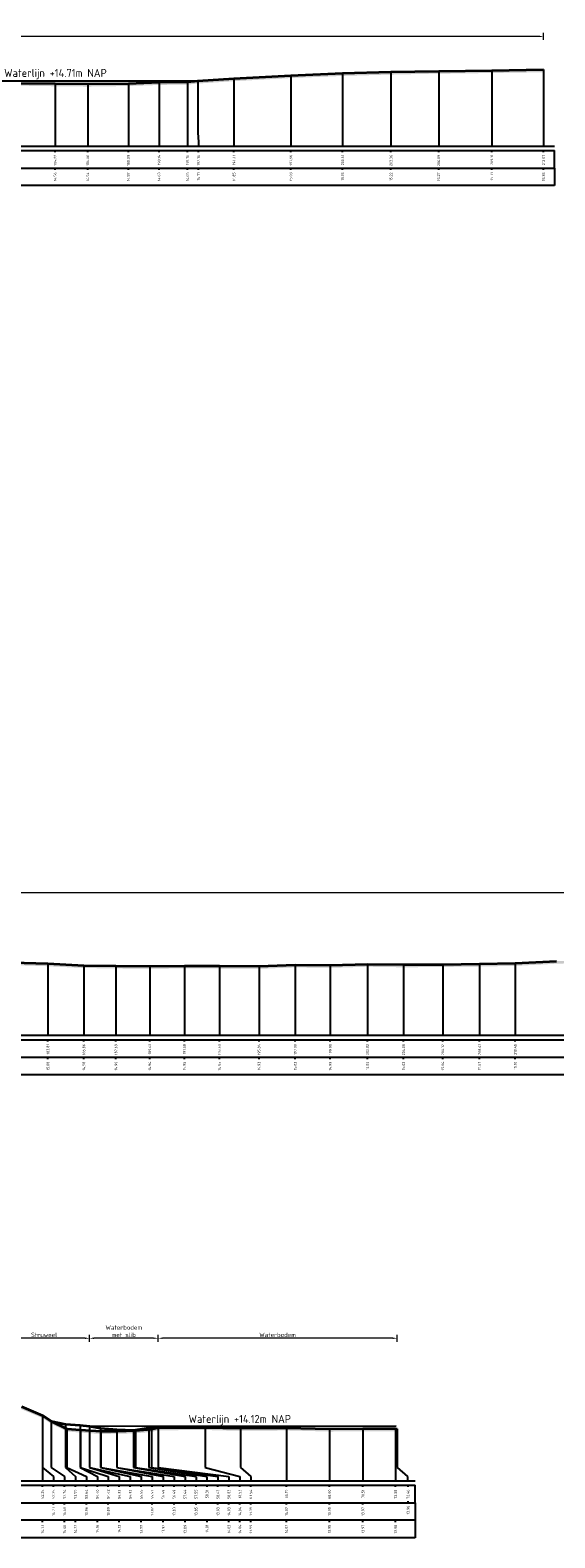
# Model space of a CAD drawing. Header units: metres. Extents: x 197883 to 206898, y 361907 to 364395.
# Tile 106 of 256: x 205967 to 205997, y 362796 to 362881. Entities that reach past the tile are written whole.
import ezdxf
from ezdxf.enums import TextEntityAlignment as Align

# ---------------------------------------------------------------- set-up
doc = ezdxf.new("R2010")
doc.units = ezdxf.units.M
doc.header["$PDMODE"] = 35
doc.header["$PDSIZE"] = 0.075
for name, color, linetype, lineweight in [('X-ME-AL-PROFIEL_BOVENKANT SLIB-GD', 42, 'Continuous', 35), ('X-ME-AL-PROFIEL_HUIDIG MAAIVELD-GD', 252, 'Continuous', 0), ('X-XX-AL-DETAIL1-M', 7, 'Continuous', 18), ('X-XX-AL-DWARSPROFIEL_PROFIELLIJN MAAIVELD-GD', 8, 'Continuous', 35), ('X-XX-AL-NAP-T18', 7, 'Continuous', 18)]:
    doc.layers.add(name, color=color, linetype=linetype, lineweight=lineweight)
doc.layers.add('X-ME-AL-PROFIEL_WATERLIJN-GD', color=150, linetype='Continuous')
doc.layers.add('X-ME-AL-PROFIELRASTER-S', color=7, linetype='Continuous')
doc.styles.add('NLCS-ISO', font='NLCS-ISO.ttf', dxfattribs={"height": 1.8})
doc.styles.add('NLCS-ISO-ANNOTATIVE-T18', font='NLCS-ISO.ttf', dxfattribs={"height": 1.8})
doc.styles.add('NLCS-ISO-M100-T25', font='NLCS-ISO.ttf', dxfattribs={"height": 0.25})
doc.dimstyles.new('NLCS-M100-T25-PIJL_L2_H1', dxfattribs={"dimscale": 0.1, "dimtxt": 2.5, "dimasz": 2.5, "dimexe": 2, "dimexo": 2, "dimgap": 0.7, "dimtad": 1, "dimzin": 0, "dimdsep": 46, "dimtxsty": 'NLCS-ISO-M100-T25', "dimcen": 0, "dimdle": 2, "dimclrd": 256, "dimclre": 256, "dimclrt": 256, "dimadec": 1, "dimazin": 0, "dimtfac": 1, "dimtdec": 3, "dimtofl": 0, "dimtmove": 0, "dimatfit": 3, "dimfxl": 2, "dimfxlon": 1, "dimtfillclr": 256, "dimtolj": 1, "dimtzin": 0, "dimlwd": -1, "dimlwe": -1, "dimarcsym": 0})

# ---------------------------------------------------------------- blocks, each defined once
blk = doc.blocks.new('SAL-PROFIELRASTER_BALK_EIND1-D')
at = {"color": 0, "linetype": 'ByBlock', "lineweight": -2}
blk.add_line((1, -12.5), (1, -2.5), dxfattribs=at)
at = {"color": 0, "linetype": 'ByBlock', "lineweight": -2, "flags": 128}
for points in [[(0, 0), (1, 0)], [(0, -2.5), (1, -2.5)], [(0, -12.5), (1, -12.5)]]:
    blk.add_lwpolyline(points, dxfattribs=at)
blk = doc.blocks.new('SAL-PROFIELRASTER_BALK_EIND2-D')
at = {"color": 0, "linetype": 'ByBlock', "lineweight": -2}
for p, q in [((1, -2.5), (1, -12.5)), ((1, -12.5), (0, -12.5))]:
    blk.add_line(p, q, dxfattribs=at)
blk = doc.blocks.new('SAL-PROFIELRASTER_BALK_DATA-D')
at = {"color": 0, "linetype": 'ByBlock', "lineweight": -2}
blk.add_lwpolyline([(0, -3.5), (0, -2.5)], dxfattribs=at)
at = {"color": 0, "linetype": 'ByBlock', "lineweight": -2, "style": 'NLCS-ISO-ANNOTATIVE-T18'}
blk.add_attdef('GETAL', text='', height=1.5, rotation=90, dxfattribs=at).set_placement((0.75, -5), align=Align.RIGHT)
blk = doc.blocks.new('SAL-PROFIELRASTER_AANHAAL-D')
at = {"color": 9, "linetype": 'ByBlock', "lineweight": -2, "flags": 128}
blk.add_lwpolyline([(0, 1), (0, 0)], dxfattribs=at)
blk = doc.blocks.new('SAL-PROFIELRASTER_AANHAAL_STAGGER-D')
at = {"color": 9, "linetype": 'ByBlock', "lineweight": -2, "flags": 128}
for points in [[(0, 0), (0, -0.25)], [(0, -0.25), (1, -0.75)], [(1, -0.75), (1, -1)]]:
    blk.add_lwpolyline(points, dxfattribs=at)
blk = doc.blocks.new('*D28')
at = {"layer": 'Defpoints', "color": 0, "transparency": 16777216}
for p in [(205818.855, 362881.109), (205818.855, 362872.994), (205995.924, 362872.994)]:
    blk.add_point(p, dxfattribs=at)
at = {"layer": 'X-XX-AL-DETAIL1-M', "color": 253, "transparency": 16777216}
for p, q in [((205818.855, 362880.909), (205818.855, 362881.309)), ((205995.674, 362881.109), (205819.105, 362881.109)), ((205995.924, 362880.909), (205995.924, 362881.309))]:
    blk.add_line(p, q, dxfattribs=at)
for points in [[(205819.105, 362881.151), (205819.105, 362881.067), (205818.855, 362881.109)], [(205995.674, 362881.151), (205995.674, 362881.067), (205995.924, 362881.109)]]:
    blk.add_solid(points, dxfattribs=at)
at = {"layer": 'X-XX-AL-DETAIL1-M', "color": 253, "transparency": 16777216, "insert": (205907.39, 362881.304), "char_height": 0.25, "attachment_point": 5, "style": 'NLCS-ISO-M100-T25'}
blk.add_mtext('\\A1;Riet', dxfattribs=at)
blk = doc.blocks.new('*D34')
at = {"layer": 'Defpoints', "color": 0, "transparency": 16777216}
for p in [(205835.099, 362832.351), (205835.099, 362824.236), (206040.29, 362824.236)]:
    blk.add_point(p, dxfattribs=at)
at = {"layer": 'X-XX-AL-DETAIL1-M', "color": 253, "transparency": 16777216}
for p, q in [((205835.099, 362832.151), (205835.099, 362832.551)), ((206040.04, 362832.351), (205835.349, 362832.351)), ((206040.29, 362832.151), (206040.29, 362832.551))]:
    blk.add_line(p, q, dxfattribs=at)
for points in [[(205835.349, 362832.392), (205835.349, 362832.309), (205835.099, 362832.351)], [(206040.04, 362832.392), (206040.04, 362832.309), (206040.29, 362832.351)]]:
    blk.add_solid(points, dxfattribs=at)
at = {"layer": 'X-XX-AL-DETAIL1-M', "color": 253, "transparency": 16777216, "insert": (205937.694, 362832.546), "char_height": 0.25, "attachment_point": 5, "style": 'NLCS-ISO-M100-T25'}
blk.add_mtext('\\A1;Gras', dxfattribs=at)
blk = doc.blocks.new('*D61')
at = {"layer": 'Defpoints', "color": 0, "transparency": 16777216}
for p in [(205964.858, 362806.986), (205970.035, 362801.989), (205964.858, 362798.871)]:
    blk.add_point(p, dxfattribs=at)
at = {"layer": 'X-XX-AL-DETAIL1-M', "color": 253, "transparency": 16777216}
for p, q in [((205964.858, 362806.786), (205964.858, 362807.186)), ((205969.785, 362806.986), (205965.108, 362806.986)), ((205970.035, 362806.786), (205970.035, 362807.186))]:
    blk.add_line(p, q, dxfattribs=at)
for points in [[(205965.108, 362807.028), (205965.108, 362806.945), (205964.858, 362806.986)], [(205969.785, 362807.028), (205969.785, 362806.945), (205970.035, 362806.986)]]:
    blk.add_solid(points, dxfattribs=at)
at = {"layer": 'X-XX-AL-DETAIL1-M', "color": 253, "transparency": 16777216, "insert": (205967.447, 362807.181), "char_height": 0.25, "attachment_point": 5, "style": 'NLCS-ISO-M100-T25'}
blk.add_mtext('\\A1;Struweel', dxfattribs=at)
blk = doc.blocks.new('*D62')
at = {"layer": 'Defpoints', "color": 0, "transparency": 16777216}
for p in [(205970.035, 362806.986), (205970.035, 362801.989), (205973.942, 362801.896)]:
    blk.add_point(p, dxfattribs=at)
at = {"layer": 'X-XX-AL-DETAIL1-M', "color": 253, "transparency": 16777216}
for p, q in [((205970.035, 362806.786), (205970.035, 362807.186)), ((205973.692, 362806.986), (205970.285, 362806.986)), ((205973.942, 362806.786), (205973.942, 362807.186))]:
    blk.add_line(p, q, dxfattribs=at)
for points in [[(205970.285, 362807.028), (205970.285, 362806.945), (205970.035, 362806.986)], [(205973.692, 362807.028), (205973.692, 362806.945), (205973.942, 362806.986)]]:
    blk.add_solid(points, dxfattribs=at)
at = {"layer": 'X-XX-AL-DETAIL1-M', "color": 253, "transparency": 16777216, "insert": (205971.989, 362807.39), "char_height": 0.25, "attachment_point": 5, "style": 'NLCS-ISO-M100-T25'}
blk.add_mtext('\\A1;Waterbodem\\Pmet slib', dxfattribs=at)
blk = doc.blocks.new('*D63')
at = {"layer": 'Defpoints', "color": 0, "transparency": 16777216}
for p in [(205973.942, 362806.986), (205973.942, 362801.896), (205987.572, 362799.621)]:
    blk.add_point(p, dxfattribs=at)
at = {"layer": 'X-XX-AL-DETAIL1-M', "color": 253, "transparency": 16777216}
for p, q in [((205973.942, 362806.786), (205973.942, 362807.186)), ((205987.322, 362806.986), (205974.192, 362806.986)), ((205987.572, 362806.786), (205987.572, 362807.186))]:
    blk.add_line(p, q, dxfattribs=at)
for points in [[(205974.192, 362807.028), (205974.192, 362806.945), (205973.942, 362806.986)], [(205987.322, 362807.028), (205987.322, 362806.945), (205987.572, 362806.986)]]:
    blk.add_solid(points, dxfattribs=at)
at = {"layer": 'X-XX-AL-DETAIL1-M', "color": 253, "transparency": 16777216, "insert": (205980.757, 362807.181), "char_height": 0.25, "attachment_point": 5, "style": 'NLCS-ISO-M100-T25'}
blk.add_mtext('\\A1;Waterbodem', dxfattribs=at)

msp = doc.modelspace()

# ---------------------------------------------------------------- hatches: boundary and pattern name
at = {"layer": 'X-ME-AL-PROFIEL_HUIDIG MAAIVELD-GD'}
h = msp.add_hatch(dxfattribs=at)
h.set_pattern_fill('AGR-MAAIVELD', color=256, scale=0.05, pattern_type=2)
h.set_pattern_definition([(45, (-15.32153, -703.53264), (-0.25000007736, 0.25000007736), []), (45, (-15.35724, -703.49692), (0, 0.50000015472), [0.3535535, -0.3535535]), (45, (-15.39296, -703.4612), (0, 0.50000015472), [0.3535535, -0.3535535]), (45, (-15.42917, -703.425), (0, 0.50000015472), [0.3535535, -0.3535535]), (45, (-15.4644, -703.38978), (0, 0.50000015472), [0.3535535, -0.3535535]), (45, (-15.5001, -703.35407), (0, 0.50000015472), [0.3535535, -0.3535535]), (45, (-15.5358, -703.31835), (0, 0.50000015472), [0.3535535, -0.3535535]), (315, (-15.32153, -703.53264), (0.25000007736, 0.25000007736), []), (315, (-15.2858, -703.49692), (0.50000015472, -1e-16), [0.3535535, -0.3535535]), (315, (-15.2501, -703.4612), (0.50000015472, -1e-16), [0.3535535, -0.3535535]), (315, (-15.2139, -703.425), (0.50000015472, -1e-16), [0.3535535, -0.3535535]), (315, (-15.17867, -703.38978), (0.50000015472, -1e-16), [0.3535535, -0.3535535]), (315, (-15.14296, -703.35407), (0.50000015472, -1e-16), [0.3535535, -0.3535535]), (315, (-15.10724, -703.31835), (0.50000015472, -1e-16), [0.3535535, -0.3535535])])
h.paths.add_polyline_path([(205995.924, 362879.221), (205995.924, 362879.071), (205992.971, 362879.028), (205989.945, 362878.992), (205987.223, 362878.94), (205984.465, 362878.863), (205981.515, 362878.743), (205978.273, 362878.564), (205976.217, 362878.43), (205975.621, 362878.372), (205974.004, 362878.348), (205972.25, 362878.288), (205969.939, 362878.257), (205968.077, 362878.275), (205965.901, 362878.308), (205963.677, 362878.259), (205961.514, 362878.331), (205959.654, 362878.43), (205957.99, 362878.452), (205956.042, 362878.48), (205954.22, 362878.553), (205952.144, 362878.597), (205949.867, 362878.658), (205947.637, 362878.811), (205945.279, 362878.882), (205942.844, 362878.899), (205940.621, 362878.866), (205938.126, 362878.844), (205935.748, 362878.844), (205933.204, 362878.783), (205930.621, 362878.739), (205928.248, 362878.721), (205925.893, 362878.678), (205923.38, 362878.661), (205921.167, 362878.622), (205918.63, 362878.598), (205916.418, 362878.555), (205914.219, 362878.525), (205911.604, 362878.486), (205909.396, 362878.498), (205907.176, 362878.485), (205904.883, 362878.456), (205902.424, 362878.428), (205899.574, 362878.451), (205897.358, 362878.44), (205895.039, 362878.492), (205892.834, 362878.498), (205890.543, 362878.548), (205888.33, 362878.619), (205885.936, 362878.638), (205883.638, 362878.676), (205881.331, 362878.756), (205879.37, 362878.747), (205877.09, 362878.63), (205873.745, 362878.408), (205871.724, 362878.313), (205869.918, 362878.45), (205868.063, 362878.444), (205865.599, 362878.519), (205863.422, 362878.536), (205861.295, 362878.546), (205859.103, 362878.487), (205856.9, 362878.538), (205854.418, 362878.56), (205852.037, 362878.596), (205849.958, 362878.614), (205847.634, 362878.625), (205845.298, 362878.646), (205842.904, 362878.628), (205840.811, 362878.681), (205838.605, 362878.72), (205836.552, 362878.833), (205834.464, 362878.979), (205832.108, 362879.027), (205829.943, 362879.115), (205827.929, 362879.184), (205825.673, 362879.212), (205824.184, 362879.206), (205823.473, 362879.186), (205821.783, 362879.104), (205821.138, 362878.95), (205820.017, 362878.555), (205818.855, 362877.936), (205818.159, 362878.004), (205817.319, 362877.917), (205816.53, 362877.468), (205815.313, 362877.405), (205814.035, 362877.415), (205813.023, 362877.344), (205811.893, 362877.452), (205810.562, 362877.381), (205808.935, 362877.36), (205807.576, 362877.689), (205806.226, 362877.973), (205804.533, 362878.11), (205802.096, 362878.45), (205800.841, 362878.958), (205799.567, 362879.547), (205797.97, 362879.928), (205795.609, 362879.931), (205793.104, 362879.947), (205790.518, 362879.911), (205786.722, 362879.916), (205783.859, 362879.891), (205783.859, 362880.041), (205786.722, 362880.066), (205790.518, 362880.061), (205793.104, 362880.097), (205795.609, 362880.081), (205797.97, 362880.078), (205799.567, 362879.697), (205800.841, 362879.108), (205802.096, 362878.6), (205804.533, 362878.26), (205806.226, 362878.123), (205807.576, 362877.839), (205808.935, 362877.51), (205810.562, 362877.531), (205811.893, 362877.602), (205813.023, 362877.494), (205814.035, 362877.565), (205815.313, 362877.555), (205816.53, 362877.618), (205817.319, 362878.067), (205818.159, 362878.154), (205818.855, 362878.086), (205820.017, 362878.705), (205821.138, 362879.1), (205821.783, 362879.254), (205823.473, 362879.336), (205824.184, 362879.356), (205825.673, 362879.362), (205827.929, 362879.334), (205829.943, 362879.265), (205832.108, 362879.177), (205834.464, 362879.129), (205836.552, 362878.983), (205838.605, 362878.87), (205840.811, 362878.831), (205842.904, 362878.778), (205845.298, 362878.796), (205847.634, 362878.775), (205849.958, 362878.764), (205852.037, 362878.746), (205854.418, 362878.71), (205856.9, 362878.688), (205859.103, 362878.637), (205861.295, 362878.696), (205863.422, 362878.686), (205865.599, 362878.669), (205868.063, 362878.594), (205869.918, 362878.6), (205871.724, 362878.463), (205873.745, 362878.558), (205877.09, 362878.78), (205879.37, 362878.897), (205881.331, 362878.906), (205883.638, 362878.826), (205885.936, 362878.788), (205888.33, 362878.769), (205890.543, 362878.698), (205892.834, 362878.648), (205895.039, 362878.642), (205897.358, 362878.59), (205899.574, 362878.601), (205902.424, 362878.578), (205904.883, 362878.606), (205907.176, 362878.635), (205909.396, 362878.648), (205911.604, 362878.636), (205914.219, 362878.675), (205916.418, 362878.705), (205918.63, 362878.748), (205921.167, 362878.772), (205923.38, 362878.811), (205925.893, 362878.828), (205928.248, 362878.871), (205930.621, 362878.889), (205933.204, 362878.933), (205935.748, 362878.994), (205938.126, 362878.994), (205940.621, 362879.016), (205942.844, 362879.049), (205945.279, 362879.032), (205947.637, 362878.961), (205949.867, 362878.808), (205952.144, 362878.747), (205954.22, 362878.703), (205956.042, 362878.63), (205957.99, 362878.602), (205959.654, 362878.58), (205961.514, 362878.481), (205963.677, 362878.409), (205965.901, 362878.458), (205968.077, 362878.425), (205969.939, 362878.407), (205972.25, 362878.438), (205974.004, 362878.498), (205975.621, 362878.522), (205976.217, 362878.58), (205978.273, 362878.714), (205981.515, 362878.893), (205984.465, 362879.013), (205987.223, 362879.09), (205989.945, 362879.142), (205992.971, 362879.178)])
h = msp.add_hatch(dxfattribs=at)
h.set_pattern_fill('AGR-MAAIVELD', color=256, scale=0.05, pattern_type=2)
h.set_pattern_definition([(45, (-18.044, -677.39407), (-0.25000007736, 0.25000007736), []), (45, (-18.0797, -677.35836), (0, 0.50000015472), [0.3535535, -0.3535535]), (45, (-18.11543, -677.32264), (0, 0.50000015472), [0.3535535, -0.3535535]), (45, (-18.15164, -677.28643), (0, 0.50000015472), [0.3535535, -0.3535535]), (45, (-18.18686, -677.2512), (0, 0.50000015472), [0.3535535, -0.3535535]), (45, (-18.22257, -677.2155), (0, 0.50000015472), [0.3535535, -0.3535535]), (45, (-18.2583, -677.1798), (0, 0.50000015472), [0.3535535, -0.3535535]), (315, (-18.044, -677.39407), (0.25000007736, 0.25000007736), []), (315, (-18.0083, -677.35836), (0.50000015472, -1e-16), [0.3535535, -0.3535535]), (315, (-17.97257, -677.32264), (0.50000015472, -1e-16), [0.3535535, -0.3535535]), (315, (-17.93636, -677.28643), (0.50000015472, -1e-16), [0.3535535, -0.3535535]), (315, (-17.90114, -677.2512), (0.50000015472, -1e-16), [0.3535535, -0.3535535]), (315, (-17.86543, -677.2155), (0.50000015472, -1e-16), [0.3535535, -0.3535535]), (315, (-17.8297, -677.1798), (0.50000015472, -1e-16), [0.3535535, -0.3535535])])
h.paths.add_polyline_path([(206040.922, 362829.149), (206040.922, 362828.999), (206040.29, 362829.019), (206039.434, 362828.956), (206036.984, 362828.891), (206034.483, 362828.933), (206031.974, 362828.94), (206029.75, 362828.953), (206027.797, 362828.941), (206025.385, 362828.956), (206022.882, 362828.935), (206020.63, 362828.934), (206018.4, 362828.867), (206016.144, 362828.795), (206013.871, 362828.66), (206011.878, 362828.576), (206009.697, 362828.544), (206007.742, 362828.564), (206005.542, 362828.605), (206003.474, 362828.542), (206001.389, 362828.486), (205999.113, 362828.384), (205996.659, 362828.313), (205994.307, 362828.19), (205992.266, 362828.154), (205990.176, 362828.126), (205987.939, 362828.109), (205985.877, 362828.139), (205983.763, 362828.078), (205981.763, 362828.105), (205979.701, 362828.02), (205977.448, 362828.04), (205975.444, 362828.048), (205973.472, 362828.029), (205971.544, 362828.042), (205969.716, 362828.069), (205967.667, 362828.168), (205965.623, 362828.234), (205963.521, 362828.233), (205961.651, 362828.215), (205959.553, 362828.184), (205957.82, 362828.186), (205955.567, 362828.195), (205953.473, 362828.299), (205951.484, 362828.422), (205949.464, 362828.548), (205947.487, 362828.662), (205945.407, 362828.792), (205943.244, 362828.855), (205941.407, 362828.896), (205939.416, 362828.876), (205937.238, 362828.899), (205935.246, 362828.875), (205933.269, 362828.89), (205931.183, 362828.904), (205929.19, 362828.95), (205927.334, 362828.969), (205925.221, 362829.011), (205923.26, 362829.041), (205921.366, 362829.099), (205919.439, 362829.118), (205917.4, 362829.133), (205915.328, 362829.054), (205913.49, 362828.856), (205911.67, 362828.609), (205909.802, 362828.343), (205907.976, 362828.149), (205905.957, 362828.072), (205903.966, 362828.038), (205902.133, 362828.008), (205900.146, 362828.056), (205898.192, 362828.116), (205896.225, 362828.148), (205894.194, 362828.208), (205892.083, 362828.29), (205890.178, 362828.355), (205888.118, 362828.47), (205886.031, 362828.548), (205883.951, 362828.6), (205881.995, 362828.656), (205880.078, 362828.724), (205878.219, 362828.756), (205876.314, 362828.801), (205874.364, 362828.834), (205872.62, 362828.863), (205870.69, 362828.87), (205868.807, 362828.914), (205866.868, 362828.964), (205864.949, 362828.955), (205862.846, 362828.929), (205860.967, 362828.911), (205859.266, 362828.847), (205857.656, 362828.85), (205855.75, 362828.836), (205853.59, 362828.866), (205851.501, 362828.915), (205849.476, 362828.99), (205847.51, 362829.072), (205845.796, 362829.131), (205843.989, 362829.169), (205842.011, 362829.199), (205839.936, 362829.298), (205838.093, 362829.392), (205836.25, 362829.453), (205834.544, 362829.462), (205833.554, 362829.337), (205832.055, 362828.926), (205830.961, 362828.54), (205829.954, 362828.016), (205829.04, 362827.61), (205827.353, 362827.501), (205825.489, 362827.363), (205824.557, 362827.139), (205822.769, 362826.82), (205821.6, 362826.92), (205820.075, 362826.851), (205818.656, 362826.818), (205817.321, 362826.813), (205816.051, 362827.296), (205814.377, 362827.45), (205812.952, 362827.478), (205811.783, 362827.508), (205810.347, 362827.879), (205809.236, 362828.38), (205808.261, 362828.949), (205806.796, 362829.333), (205804.768, 362829.332), (205802.865, 362829.303), (205800.317, 362829.281), (205797.51, 362829.272), (205794.666, 362829.265), (205791.843, 362829.277), (205789.176, 362829.294), (205786.385, 362829.262), (205783.859, 362829.272), (205783.859, 362829.422), (205786.385, 362829.412), (205789.176, 362829.444), (205791.843, 362829.427), (205794.666, 362829.415), (205797.51, 362829.422), (205800.317, 362829.431), (205802.865, 362829.453), (205804.768, 362829.482), (205806.796, 362829.483), (205808.261, 362829.099), (205809.236, 362828.53), (205810.347, 362828.029), (205811.783, 362827.658), (205812.952, 362827.628), (205814.377, 362827.6), (205816.051, 362827.446), (205817.321, 362826.963), (205818.656, 362826.968), (205820.075, 362827.001), (205821.6, 362827.07), (205822.769, 362826.97), (205824.557, 362827.289), (205825.489, 362827.513), (205827.353, 362827.651), (205829.04, 362827.76), (205829.954, 362828.166), (205830.961, 362828.69), (205832.055, 362829.076), (205833.554, 362829.487), (205834.544, 362829.612), (205836.25, 362829.603), (205838.093, 362829.542), (205839.936, 362829.448), (205842.011, 362829.349), (205843.989, 362829.319), (205845.796, 362829.281), (205847.51, 362829.222), (205849.476, 362829.14), (205851.501, 362829.065), (205853.59, 362829.016), (205855.75, 362828.986), (205857.656, 362829), (205859.266, 362828.997), (205860.967, 362829.061), (205862.846, 362829.079), (205864.949, 362829.105), (205866.868, 362829.114), (205868.807, 362829.064), (205870.69, 362829.02), (205872.62, 362829.013), (205874.364, 362828.984), (205876.314, 362828.951), (205878.219, 362828.906), (205880.078, 362828.874), (205881.995, 362828.806), (205883.951, 362828.75), (205886.031, 362828.698), (205888.118, 362828.62), (205890.178, 362828.505), (205892.083, 362828.44), (205894.194, 362828.358), (205896.225, 362828.298), (205898.192, 362828.266), (205900.146, 362828.206), (205902.133, 362828.158), (205903.966, 362828.188), (205905.957, 362828.222), (205907.976, 362828.299), (205909.802, 362828.493), (205911.67, 362828.759), (205913.49, 362829.006), (205915.328, 362829.204), (205917.4, 362829.283), (205919.439, 362829.268), (205921.366, 362829.249), (205923.26, 362829.191), (205925.221, 362829.161), (205927.334, 362829.119), (205929.19, 362829.1), (205931.183, 362829.054), (205933.269, 362829.04), (205935.246, 362829.025), (205937.238, 362829.049), (205939.416, 362829.026), (205941.407, 362829.046), (205943.244, 362829.005), (205945.407, 362828.942), (205947.487, 362828.812), (205949.464, 362828.698), (205951.484, 362828.572), (205953.473, 362828.449), (205955.567, 362828.345), (205957.82, 362828.336), (205959.553, 362828.334), (205961.651, 362828.365), (205963.521, 362828.383), (205965.623, 362828.384), (205967.667, 362828.318), (205969.716, 362828.219), (205971.544, 362828.192), (205973.472, 362828.179), (205975.444, 362828.198), (205977.448, 362828.19), (205979.701, 362828.17), (205981.763, 362828.255), (205983.763, 362828.228), (205985.877, 362828.289), (205987.939, 362828.259), (205990.176, 362828.276), (205992.266, 362828.304), (205994.307, 362828.34), (205996.659, 362828.463), (205999.113, 362828.534), (206001.389, 362828.636), (206003.474, 362828.692), (206005.542, 362828.755), (206007.742, 362828.714), (206009.697, 362828.694), (206011.878, 362828.726), (206013.871, 362828.81), (206016.144, 362828.945), (206018.4, 362829.017), (206020.63, 362829.084), (206022.882, 362829.085), (206025.385, 362829.106), (206027.797, 362829.091), (206029.75, 362829.103), (206031.974, 362829.09), (206034.483, 362829.083), (206036.984, 362829.041), (206039.434, 362829.106), (206040.29, 362829.169)])
h = msp.add_hatch(dxfattribs=at)
h.set_pattern_fill('AGR-MAAIVELD', color=256, scale=0.05, pattern_type=2)
h.set_pattern_definition([(45, (109.24968, -619.42824), (-0.25000007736, 0.25000007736), []), (45, (109.21396, -619.39252), (0, 0.50000015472), [0.3535535, -0.3535535]), (45, (109.17825, -619.3568), (0, 0.50000015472), [0.3535535, -0.3535535]), (45, (109.14203, -619.3206), (0, 0.50000015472), [0.3535535, -0.3535535]), (45, (109.10682, -619.28538), (0, 0.50000015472), [0.3535535, -0.3535535]), (45, (109.0711, -619.24967), (0, 0.50000015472), [0.3535535, -0.3535535]), (45, (109.0354, -619.21395), (0, 0.50000015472), [0.3535535, -0.3535535]), (315, (109.24968, -619.42824), (0.25000007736, 0.25000007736), []), (315, (109.2854, -619.39252), (0.50000015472, -1e-16), [0.3535535, -0.3535535]), (315, (109.3211, -619.3568), (0.50000015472, -1e-16), [0.3535535, -0.3535535]), (315, (109.35732, -619.3206), (0.50000015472, -1e-16), [0.3535535, -0.3535535]), (315, (109.39253, -619.28538), (0.50000015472, -1e-16), [0.3535535, -0.3535535]), (315, (109.42825, -619.24967), (0.50000015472, -1e-16), [0.3535535, -0.3535535]), (315, (109.46396, -619.21395), (0.50000015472, -1e-16), [0.3535535, -0.3535535])])
h.paths.add_polyline_path([(205987.572, 362801.831), (205987.572, 362801.681), (205985.622, 362801.688), (205983.709, 362801.675), (205981.262, 362801.738), (205978.647, 362801.715), (205976.636, 362801.761), (205973.942, 362801.746), (205973.578, 362801.65), (205972.655, 362801.575), (205971.601, 362801.547), (205970.68, 362801.538), (205969.525, 362801.613), (205968.747, 362801.683), (205967.845, 362802.119), (205967.359, 362802.446), (205966.163, 362802.941), (205964.791, 362803.468), (205963.014, 362803.65), (205960.534, 362803.454), (205957.94, 362803.449), (205955.693, 362803.456), (205952.723, 362803.48), (205949.945, 362803.51), (205947.313, 362803.532), (205944.612, 362803.534), (205941.81, 362803.551), (205939.529, 362803.524), (205936.789, 362803.53), (205934.037, 362803.473), (205930.275, 362803.471), (205926.773, 362803.492), (205924.256, 362803.504), (205922.226, 362803.541), (205919.677, 362803.572), (205917.584, 362803.68), (205915.108, 362803.623), (205915.108, 362803.773), (205917.584, 362803.83), (205919.677, 362803.722), (205922.226, 362803.691), (205924.256, 362803.654), (205926.773, 362803.642), (205930.275, 362803.621), (205934.037, 362803.623), (205936.789, 362803.68), (205939.529, 362803.674), (205941.81, 362803.701), (205944.612, 362803.684), (205947.313, 362803.682), (205949.945, 362803.66), (205952.723, 362803.63), (205955.693, 362803.606), (205957.94, 362803.599), (205960.534, 362803.604), (205963.014, 362803.8), (205964.791, 362803.618), (205966.163, 362803.091), (205967.359, 362802.596), (205967.845, 362802.269), (205968.747, 362801.833), (205969.525, 362801.763), (205970.68, 362801.688), (205971.601, 362801.697), (205972.655, 362801.725), (205973.578, 362801.8), (205973.942, 362801.896), (205976.636, 362801.911), (205978.647, 362801.865), (205981.262, 362801.888), (205983.709, 362801.825), (205985.622, 362801.838)])

# ---------------------------------------------------------------- linework, layer by layer
at = {"layer": 'X-ME-AL-PROFIEL_BOVENKANT SLIB-GD'}
msp.add_lwpolyline([(205967.359, 362802.596), (205967.845, 362802.269), (205968.659, 362802.087), (205969.509, 362802.032), (205970.035, 362801.989), (205970.657, 362801.863), (205971.603, 362801.791), (205972.549, 362801.756), (205973.423, 362801.878), (205973.942, 362801.896), (205976.636, 362801.911), (205978.647, 362801.865), (205981.262, 362801.888), (205983.709, 362801.825), (205985.622, 362801.838), (205987.488, 362801.847)], dxfattribs=at)
at = {"layer": 'X-ME-AL-PROFIEL_WATERLIJN-GD'}
for points in [[(205959.654, 362878.58), (205976.217, 362878.58)], [(205970.035, 362801.989), (205987.512, 362801.993)]]:
    msp.add_lwpolyline(points, dxfattribs=at)
at = {"layer": 'X-XX-AL-DWARSPROFIEL_PROFIELLIJN MAAIVELD-GD'}
for points in [[(205965.901, 362878.458), (205968.077, 362878.425), (205969.939, 362878.407), (205972.25, 362878.438), (205974.004, 362878.498), (205975.621, 362878.522), (205976.217, 362878.58), (205978.273, 362878.714), (205981.515, 362878.893), (205984.465, 362879.013), (205987.223, 362879.09), (205989.945, 362879.142), (205992.971, 362879.178), (205995.924, 362879.221)], [(205965.623, 362828.384), (205967.667, 362828.318), (205969.716, 362828.219), (205971.544, 362828.192), (205973.472, 362828.179), (205975.444, 362828.198), (205977.448, 362828.19), (205979.701, 362828.17), (205981.763, 362828.255), (205983.763, 362828.228), (205985.877, 362828.289), (205987.939, 362828.259), (205990.176, 362828.276), (205992.266, 362828.304), (205994.307, 362828.34), (205996.659, 362828.463)], [(205966.163, 362803.091), (205967.359, 362802.596), (205967.845, 362802.269), (205968.747, 362801.833), (205969.525, 362801.763), (205970.68, 362801.688), (205971.601, 362801.697), (205972.655, 362801.725), (205973.578, 362801.8), (205973.942, 362801.896), (205976.636, 362801.911), (205978.647, 362801.865), (205981.262, 362801.888), (205983.709, 362801.825), (205985.622, 362801.838), (205987.572, 362801.831)]]:
    msp.add_lwpolyline(points, dxfattribs=at)

# ---------------------------------------------------------------- block references
at = {"layer": 'X-ME-AL-PROFIELRASTER-S'}
for p, yscale in [((205974.004, 362874.868), 3.630000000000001), ((205975.621, 362874.868), 3.654), ((205976.217, 362875.868), 2.712), ((205976.217, 362875.868), 2.712), ((205978.273, 362874.868), 3.846), ((205981.515, 362874.868), 4.025), ((205984.465, 362874.868), 4.145), ((205987.223, 362874.868), 4.222), ((205989.945, 362874.868), 4.273999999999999), ((205992.971, 362874.868), 4.31), ((205995.924, 362874.868), 4.353), ((205968.077, 362874.868), 3.557), ((205969.939, 362874.868), 3.539), ((205972.25, 362874.868), 3.57), ((205967.667, 362824.236), 4.082000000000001), ((205969.716, 362824.236), 3.983000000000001), ((205971.544, 362824.236), 3.956), ((205973.472, 362824.236), 3.943), ((205975.444, 362824.236), 3.962), ((205977.448, 362824.236), 3.954000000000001), ((205979.701, 362824.236), 3.933999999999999), ((205981.763, 362824.236), 4.019), ((205983.763, 362824.236), 3.992000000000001), ((205985.877, 362824.236), 4.053000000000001), ((205987.939, 362824.236), 4.023), ((205990.176, 362824.236), 4.039999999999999), ((205992.266, 362824.236), 4.068), ((205994.307, 362824.236), 4.103999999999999), ((205967.359, 362798.871), 3.725), ((205967.359, 362798.871), 3.725), ((205967.359, 362799.871), 2.725), ((205967.845, 362799.871), 2.398), ((205967.845, 362799.871), 2.398), ((205967.845, 362799.871), 2.398), ((205968.659, 362799.871), 2.215999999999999), ((205968.747, 362799.871), 1.962), ((205969.509, 362799.871), 2.161), ((205969.525, 362799.871), 1.891999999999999), ((205970.035, 362799.871), 2.118), ((205970.035, 362799.871), 2.118), ((205970.035, 362799.871), 2.118), ((205970.657, 362799.871), 1.992000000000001), ((205970.68, 362799.871), 1.817), ((205971.601, 362799.871), 1.826000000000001), ((205971.603, 362799.871), 1.92), ((205972.549, 362799.871), 1.885), ((205972.655, 362799.871), 1.853999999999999), ((205973.423, 362799.871), 2.007), ((205973.578, 362799.871), 1.929), ((205973.942, 362799.871), 2.025), ((205973.942, 362799.871), 2.025), ((205976.636, 362799.871), 2.039999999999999), ((205976.636, 362799.871), 2.039999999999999), ((205978.647, 362799.871), 1.994), ((205978.647, 362799.871), 1.994), ((205981.262, 362798.871), 3.016999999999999), ((205981.262, 362798.871), 3.016999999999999), ((205983.709, 362798.871), 2.954000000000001), ((205983.709, 362798.871), 2.954000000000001), ((205985.622, 362798.871), 2.967000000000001), ((205985.622, 362798.871), 2.967000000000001), ((205987.488, 362798.871), 2.976000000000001), ((205987.572, 362799.871), 1.960000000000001)]:
    msp.add_blockref('SAL-PROFIELRASTER_AANHAAL-D', p, dxfattribs=dict(at, yscale=yscale))
for p, xscale, zscale in [((205976.217, 362875.868), 0.02914348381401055, 0.02914348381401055), ((205976.217, 362875.868), 0.02914348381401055, 0.02914348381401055), ((205967.359, 362799.871), 0.6249999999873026, 0.6249999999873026), ((205967.845, 362799.871), 0.763210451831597, 0.763210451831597), ((205967.845, 362799.871), 0.763210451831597, 0.763210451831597), ((205967.845, 362799.871), 0.763210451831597, 0.763210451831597), ((205968.659, 362799.871), 0.5745182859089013, 0.5745182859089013), ((205968.747, 362799.871), 1.111360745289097, 1.111360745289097), ((205969.509, 362799.871), 0.9744884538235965, 0.9744884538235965), ((205969.525, 362799.871), 1.583261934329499, 1.583261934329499), ((205970.035, 362799.871), 1.698093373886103, 1.698093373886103), ((205970.035, 362799.871), 2.323093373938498, 2.323093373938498), ((205970.035, 362799.871), 2.323093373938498, 2.323093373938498), ((205970.657, 362799.871), 2.326369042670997, 2.326369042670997), ((205970.68, 362799.871), 2.928037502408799, 2.928037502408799), ((205971.601, 362799.871), 3.257206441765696, 3.257206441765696), ((205971.603, 362799.871), 2.6306466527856, 2.6306466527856), ((205972.549, 362799.871), 2.9340999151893, 2.9340999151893), ((205972.655, 362799.871), 3.453323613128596, 3.453323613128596), ((205973.423, 362799.871), 3.310664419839, 3.310664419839), ((205973.578, 362799.871), 3.780756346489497, 3.780756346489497), ((205973.942, 362799.871), 4.041488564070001, 4.041488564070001), ((205973.942, 362799.871), 4.041488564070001, 4.041488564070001), ((205976.636, 362799.871), 1.972757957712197, 1.972757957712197), ((205976.636, 362799.871), 1.972757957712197, 1.972757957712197), ((205978.647, 362799.871), 0.586436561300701, 0.586436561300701), ((205978.647, 362799.871), 0.586436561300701, 0.586436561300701), ((205987.572, 362799.871), 0.6, 1.165882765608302)]:
    msp.add_blockref('SAL-PROFIELRASTER_AANHAAL_STAGGER-D', p, dxfattribs=dict(at, xscale=xscale, zscale=zscale))
at = {"layer": 'X-ME-AL-PROFIELRASTER-S', "yscale": 0.1}
for name, p, xscale, zscale in [('SAL-PROFIELRASTER_BALK_EIND1-D', (205783.859, 362874.868), 212.690473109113, 212.690473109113), ('SAL-PROFIELRASTER_BALK_EIND2-D', (205783.859, 362873.868), 212.690473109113, 212.690473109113), ('SAL-PROFIELRASTER_BALK_EIND1-D', (205783.859, 362824.236), 257.6883281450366, 257.6883281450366), ('SAL-PROFIELRASTER_BALK_EIND2-D', (205783.859, 362823.236), 257.6883281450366, 257.6883281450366), ('SAL-PROFIELRASTER_BALK_EIND1-D', (205915.108, 362798.871), 73.5, 73.08877930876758), ('SAL-PROFIELRASTER_BALK_EIND2-D', (205915.108, 362797.871), 73.5, 73.08877930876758), ('SAL-PROFIELRASTER_BALK_EIND2-D', (205915.108, 362796.871), 73.5, 73.08877930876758)]:
    msp.add_blockref(name, p, dxfattribs=dict(at, xscale=xscale, zscale=zscale))
at = {"layer": 'X-ME-AL-PROFIELRASTER-S', "xscale": 0.1, "yscale": 0.1, "zscale": 0.1}
for p, values in [((205968.077, 362874.868), {'GETAL': '184.22'}), ((205969.939, 362874.868), {'GETAL': '186.08'}), ((205972.25, 362874.868), {'GETAL': '188.39'}), ((205974.004, 362874.868), {'GETAL': '190.14'}), ((205975.621, 362874.868), {'GETAL': '191.76'}), ((205976.246, 362874.868), {'GETAL': '192.36'}), ((205976.246, 362874.868), {'GETAL': '192.36'}), ((205978.273, 362874.868), {'GETAL': '194.41'}), ((205981.515, 362874.868), {'GETAL': '197.66'}), ((205984.465, 362874.868), {'GETAL': '200.61'}), ((205987.223, 362874.868), {'GETAL': '203.36'}), ((205989.945, 362874.868), {'GETAL': '206.09'}), ((205992.971, 362874.868), {'GETAL': '209.11'}), ((205995.924, 362874.868), {'GETAL': '212.07'}), ((205968.077, 362873.868), {'GETAL': '14.56'}), ((205969.939, 362873.868), {'GETAL': '14.54'}), ((205972.25, 362873.868), {'GETAL': '14.57'}), ((205974.004, 362873.868), {'GETAL': '14.63'}), ((205975.621, 362873.868), {'GETAL': '14.65'}), ((205976.246, 362873.868), {'GETAL': '14.71'}), ((205978.273, 362873.868), {'GETAL': '14.85'}), ((205981.515, 362873.868), {'GETAL': '15.03'}), ((205984.465, 362873.868), {'GETAL': '15.15'}), ((205987.223, 362873.868), {'GETAL': '15.22'}), ((205989.945, 362873.868), {'GETAL': '15.27'}), ((205992.971, 362873.868), {'GETAL': '15.31'}), ((205995.924, 362873.868), {'GETAL': '15.35'}), ((205967.667, 362824.236), {'GETAL': '183.81'}), ((205969.716, 362824.236), {'GETAL': '185.86'}), ((205971.544, 362824.236), {'GETAL': '187.69'}), ((205973.472, 362824.236), {'GETAL': '189.61'}), ((205975.444, 362824.236), {'GETAL': '191.58'}), ((205977.448, 362824.236), {'GETAL': '193.59'}), ((205979.701, 362824.236), {'GETAL': '195.84'}), ((205981.763, 362824.236), {'GETAL': '197.90'}), ((205983.763, 362824.236), {'GETAL': '199.90'}), ((205985.877, 362824.236), {'GETAL': '202.02'}), ((205987.939, 362824.236), {'GETAL': '204.08'}), ((205990.176, 362824.236), {'GETAL': '206.32'}), ((205992.266, 362824.236), {'GETAL': '208.41'}), ((205994.307, 362824.236), {'GETAL': '210.45'}), ((205967.667, 362823.236), {'GETAL': '15.08'}), ((205969.716, 362823.236), {'GETAL': '14.98'}), ((205971.544, 362823.236), {'GETAL': '14.96'}), ((205973.472, 362823.236), {'GETAL': '14.94'}), ((205975.444, 362823.236), {'GETAL': '14.96'}), ((205977.448, 362823.236), {'GETAL': '14.95'}), ((205979.701, 362823.236), {'GETAL': '14.93'}), ((205981.763, 362823.236), {'GETAL': '15.02'}), ((205983.763, 362823.236), {'GETAL': '14.99'}), ((205985.877, 362823.236), {'GETAL': '15.05'}), ((205987.939, 362823.236), {'GETAL': '15.02'}), ((205990.176, 362823.236), {'GETAL': '15.04'}), ((205992.266, 362823.236), {'GETAL': '15.07'}), ((205994.307, 362823.236), {'GETAL': '15.10'}), ((205967.359, 362798.871), {'GETAL': '52.25'}), ((205967.359, 362798.871), {'GETAL': '52.25'}), ((205967.984, 362798.871), {'GETAL': '52.25'}), ((205968.609, 362798.871), {'GETAL': '52.74'}), ((205968.609, 362798.871), {'GETAL': '52.74'}), ((205968.609, 362798.871), {'GETAL': '52.74'}), ((205969.234, 362798.871), {'GETAL': '53.55'}), ((205969.859, 362798.871), {'GETAL': '53.64'}), ((205970.484, 362798.871), {'GETAL': '54.40'}), ((205971.109, 362798.871), {'GETAL': '54.42'}), ((205971.734, 362798.871), {'GETAL': '54.93'}), ((205972.359, 362798.871), {'GETAL': '54.93'}), ((205972.984, 362798.871), {'GETAL': '55.55'}), ((205973.609, 362798.871), {'GETAL': '55.57'}), ((205974.234, 362798.871), {'GETAL': '56.49'}), ((205974.859, 362798.871), {'GETAL': '56.49'}), ((205975.484, 362798.871), {'GETAL': '57.44'}), ((205976.109, 362798.871), {'GETAL': '57.55'}), ((205976.734, 362798.871), {'GETAL': '58.31'}), ((205977.359, 362798.871), {'GETAL': '58.47'}), ((205977.984, 362798.871), {'GETAL': '58.83'}), ((205977.984, 362798.871), {'GETAL': '58.83'}), ((205978.609, 362798.871), {'GETAL': '61.53'}), ((205978.609, 362798.871), {'GETAL': '61.53'}), ((205979.234, 362798.871), {'GETAL': '63.54'}), ((205979.234, 362798.871), {'GETAL': '63.54'}), ((205981.262, 362798.871), {'GETAL': '66.15'}), ((205981.262, 362798.871), {'GETAL': '66.15'}), ((205983.709, 362798.871), {'GETAL': '68.60'}), ((205983.709, 362798.871), {'GETAL': '68.60'}), ((205985.622, 362798.871), {'GETAL': '70.51'}), ((205985.622, 362798.871), {'GETAL': '70.51'}), ((205987.488, 362798.871), {'GETAL': '72.38'}), ((205988.197, 362798.871), {'GETAL': '72.46'}), ((205967.984, 362797.871), {'GETAL': '14.73'}), ((205968.609, 362797.871), {'GETAL': '14.40'}), ((205969.859, 362797.871), {'GETAL': '13.96'}), ((205971.109, 362797.871), {'GETAL': '13.89'}), ((205973.609, 362797.871), {'GETAL': '13.82'}), ((205974.859, 362797.871), {'GETAL': '13.83'}), ((205976.109, 362797.871), {'GETAL': '13.85'}), ((205977.359, 362797.871), {'GETAL': '13.93'}), ((205977.984, 362797.871), {'GETAL': '14.03'}), ((205978.609, 362797.871), {'GETAL': '14.04'}), ((205979.234, 362797.871), {'GETAL': '13.99'}), ((205981.262, 362797.871), {'GETAL': '14.02'}), ((205983.709, 362797.871), {'GETAL': '13.95'}), ((205985.622, 362797.871), {'GETAL': '13.97'}), ((205988.197, 362797.953), {'GETAL': '13.96'}), ((205967.359, 362796.871), {'GETAL': '14.73'}), ((205968.609, 362796.871), {'GETAL': '14.40'}), ((205969.234, 362796.871), {'GETAL': '14.22'}), ((205970.484, 362796.871), {'GETAL': '14.16'}), ((205971.734, 362796.871), {'GETAL': '14.12'}), ((205972.984, 362796.871), {'GETAL': '13.99'}), ((205974.234, 362796.871), {'GETAL': '13.92'}), ((205975.484, 362796.871), {'GETAL': '13.89'}), ((205976.734, 362796.871), {'GETAL': '14.01'}), ((205977.984, 362796.871), {'GETAL': '14.03'}), ((205978.609, 362796.871), {'GETAL': '14.04'}), ((205979.234, 362796.871), {'GETAL': '13.99'}), ((205981.262, 362796.871), {'GETAL': '14.02'}), ((205983.709, 362796.871), {'GETAL': '13.95'}), ((205985.622, 362796.871), {'GETAL': '13.97'}), ((205987.488, 362796.871), {'GETAL': '13.98'})]:
    msp.add_blockref('SAL-PROFIELRASTER_BALK_DATA-D', p, dxfattribs=at).add_auto_attribs(values)

# ---------------------------------------------------------------- texts
at = {"layer": 'X-XX-AL-NAP-T18', "color": 10, "char_height": 0.45, "width": 15.43377, "attachment_point": 7, "style": 'NLCS-ISO'}
for s, insert in [('Waterlijn +14.71m NAP', (205965.172, 362878.669)), ('Waterlijn +14.12m NAP', (205975.682, 362802.03))]:
    msp.add_mtext(s, dxfattribs=dict(at, insert=insert))

# ---------------------------------------------------------------- dimensions: what is measured, and where the dimension line sits
at = {"layer": 'X-XX-AL-DETAIL1-M', "color": 253}
for base, p1, p2, text, picture, middle in [((205818.855, 362881.109), (205995.924, 362872.994), (205818.855, 362872.994), 'Riet', '*D28', (205907.39, 362881.109)), ((205835.099, 362832.351), (206040.29, 362824.236), (205835.099, 362824.236), 'Gras', '*D34', (205937.694, 362832.351)), ((205964.858, 362806.986), (205970.035, 362801.989), (205964.858, 362798.871), 'Struweel', '*D61', (205967.447, 362806.986)), ((205970.035, 362806.986), (205973.942, 362801.896), (205970.035, 362801.989), 'Waterbodem\\Pmet slib', '*D62', (205971.989, 362806.986)), ((205973.942, 362806.986), (205987.572, 362799.621), (205973.942, 362801.896), 'Waterbodem', '*D63', (205980.757, 362806.986))]:
    dim = msp.add_linear_dim(base=base, p1=p1, p2=p2, text=text, dimstyle='NLCS-M100-T25-PIJL_L2_H1', override={"dimclrd": 253, "dimclre": 253, "dimclrt": 253}, dxfattribs=at)
    dim.commit()
    dim.dimension.update_dxf_attribs({"geometry": picture, "text_midpoint": middle, "dimtype": 160})

doc.saveas('drawing.dxf')
